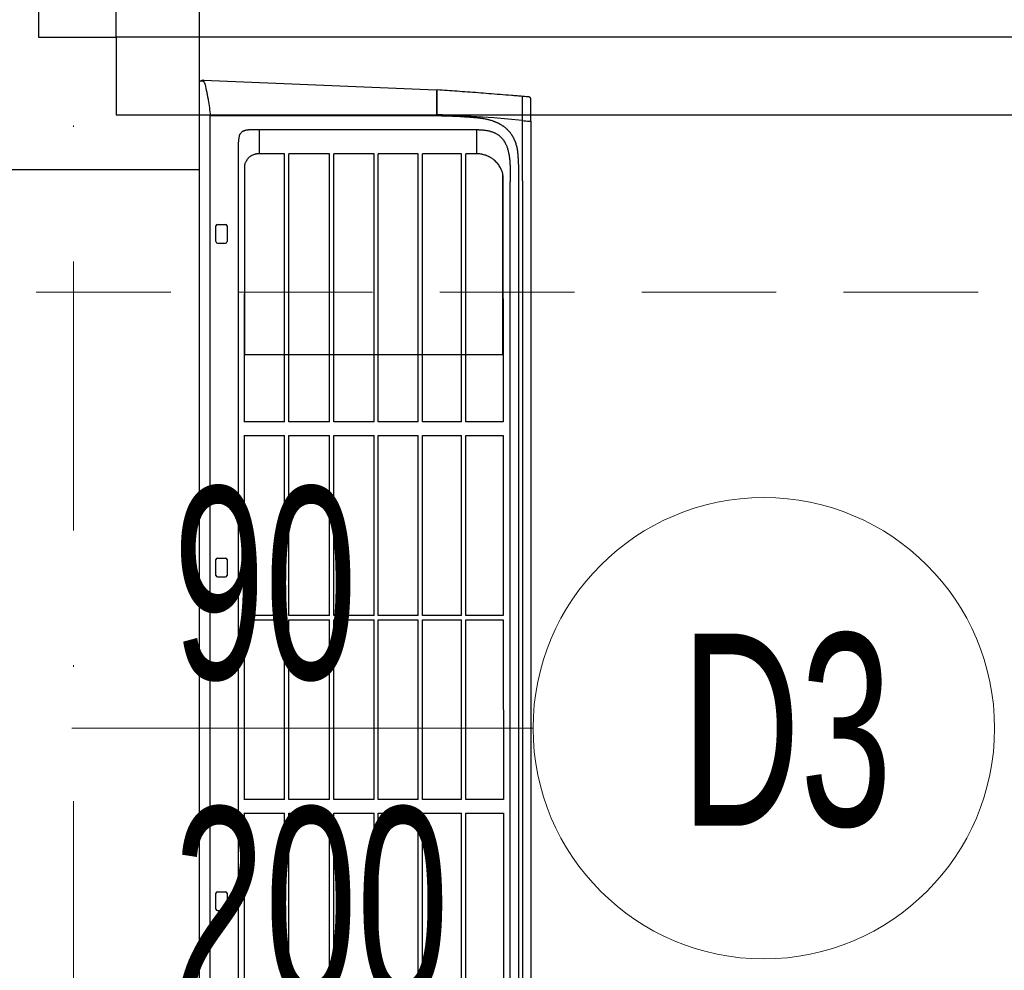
# Model space of a CAD drawing. Header units: inches. Extents: x 67073 to 287261, y -76160 to 48412.
# Tile 98 of 117: x 86326 to 86390, y -41568 to -41506. Entities that reach past the tile are written whole.
import ezdxf

# ---------------------------------------------------------------- set-up
doc = ezdxf.new("R2010")
doc.units = ezdxf.units.IN
doc.header["$MEASUREMENT"] = 0
doc.linetypes.add('DASHDOT', pattern=[1, 0.5, -0.25, 0, -0.25])
doc.linetypes.add('HIDDEN', pattern=[0.375, 0.25, -0.125])
for name, color, linetype in [('DVM_INDOOR', 7, 'Continuous'), ('p--drzwi', 251, 'Continuous'), ('p--opis drzwi', 252, 'Continuous'), ('p--podciąg', 61, 'Continuous')]:
    doc.layers.add(name, color=color, linetype=linetype)
for name, color, linetype, lineweight in [('DVM_PIPE', 102, 'Continuous', 30), ('p--dach', 2, 'Continuous', 30), ('p--osie konstr', 1, 'DASHDOT', 15)]:
    doc.layers.add(name, color=color, linetype=linetype, lineweight=lineweight)
doc.styles.add('STYL-1', font='Arial Narrow.ttf', dxfattribs={"width": 0.75})

# ---------------------------------------------------------------- blocks, each defined once
blk = doc.blocks.new('drzwi-90-100')
for p, q in [((5.05, 87.375), (5.05, 2.525)), ((10.1, 2.525), (10.1, 87.375)), ((5.05, 2.525), (0, 2.525)), ((5.05, -2.525), (5.05, 2.525)), ((5.05, 2.525), (10.1, 2.525)), ((0, -2.525), (5.05, -2.525))]:
    blk.add_line(p, q)
blk.add_arc((10.8, 3.225), 84.153, 359.52334, 90.47666)
blk = doc.blocks.new('RAC_ID_WM_AIRISE_WF_820X299X215_WF_T_BL')
at = {"layer": 'DVM_INDOOR', "color": 0}
for p, q in [((-408.99, 0), (408.99, 0)), ((410.01, -2.58), (403.6, -153.84)), ((-386.68, -6.99), (386.68, -6.99)), ((-130.12, -11.7), (-130.12, -16.93)), ((-129.12, -10.7), (-118.89, -10.7)), ((-117.89, -11.7), (-117.89, -16.93)), ((86.89, -11.7), (86.89, -16.93)), ((87.89, -10.7), (98.12, -10.7)), ((99.12, -11.7), (99.12, -16.93)), ((303.9, -11.7), (303.9, -16.93)), ((304.9, -10.7), (315.13, -10.7)), ((316.13, -11.7), (316.13, -16.93)), ((386.66, -154.1), (386.68, -6.99)), ((-118.89, -17.93), (-129.12, -17.93)), ((98.12, -17.93), (87.89, -17.93)), ((315.13, -17.93), (304.9, -17.93)), ((-367.29, -25.3), (367.29, -25.3)), ((-66.87, -28.99), (-183.88, -28.92)), ((-66.87, -28.85), (-66.87, -55.21)), ((-57.94, -55.21), (-57.94, -28.86)), ((58.93, -29.05), (-57.94, -28.99)), ((58.93, -29.05), (58.93, -55.21)), ((178.75, -29.12), (61.86, -29.06)), ((61.86, -55.21), (61.86, -29.06)), ((178.75, -28.85), (178.75, -55.21)), ((187.68, -55.21), (187.68, -28.86)), ((354.5, -29.21), (187.68, -29.12)), ((231.48, -29.15), (231.47, -197.37)), ((354.5, -29.21), (231.48, -29.21)), ((362.04, -55.21), (362.04, -38.77)), ((377.73, -38.77), (362.05, -38.81)), ((377.73, -38.77), (377.73, -180.19)), ((-183.88, -55.21), (-66.87, -55.21)), ((-57.94, -55.21), (58.93, -55.21)), ((61.86, -55.21), (178.75, -55.21)), ((187.68, -55.21), (362.04, -55.21)), ((-183.88, -57.98), (-66.87, -57.98)), ((-66.87, -57.98), (-66.87, -84.46)), ((-57.94, -84.46), (-57.94, -57.98)), ((-57.94, -57.98), (58.93, -57.98)), ((58.93, -57.98), (58.93, -84.46)), ((61.86, -84.46), (61.86, -57.98)), ((61.86, -57.98), (178.75, -57.98)), ((178.75, -57.98), (178.75, -84.46)), ((187.68, -84.46), (187.68, -57.98)), ((187.68, -57.98), (362.04, -57.98)), ((362.04, -84.46), (362.04, -57.98)), ((-183.88, -84.46), (-66.87, -84.46)), ((-183.88, -87.23), (-66.87, -87.23)), ((-66.87, -87.23), (-66.87, -113.49)), ((-57.94, -84.46), (58.93, -84.46)), ((-57.94, -113.49), (-57.94, -87.23)), ((-57.94, -87.23), (58.93, -87.23)), ((58.93, -87.23), (58.93, -113.49)), ((61.86, -84.46), (178.75, -84.46)), ((61.86, -113.49), (61.86, -87.23)), ((61.86, -87.23), (178.75, -87.23)), ((178.75, -87.23), (178.75, -113.49)), ((187.68, -84.46), (362.04, -84.46)), ((187.68, -113.49), (187.68, -87.23)), ((187.68, -87.23), (362.04, -87.23)), ((362.04, -113.49), (362.04, -87.23)), ((-183.88, -113.49), (-66.87, -113.49)), ((-57.94, -113.49), (58.93, -113.49)), ((61.86, -113.49), (178.75, -113.49)), ((187.68, -113.49), (362.04, -113.49)), ((-183.88, -116.25), (-66.87, -116.25)), ((-66.87, -116.25), (-66.86, -142.18)), ((-57.94, -142.18), (-57.94, -116.25)), ((-57.94, -116.25), (58.93, -116.25)), ((58.93, -116.25), (58.93, -142.18)), ((61.86, -142.18), (61.86, -116.25)), ((61.86, -116.25), (178.75, -116.25)), ((178.75, -116.25), (178.75, -142.18)), ((187.68, -142.18), (187.68, -116.25)), ((187.68, -116.25), (362.04, -116.25)), ((362.04, -142.18), (362.04, -116.25)), ((-183.88, -142.18), (-66.86, -142.18)), ((-183.88, -144.94), (-66.86, -144.94)), ((-66.86, -144.94), (-66.86, -170.4)), ((-57.94, -142.18), (58.93, -142.18)), ((-57.94, -170.4), (-57.94, -144.94)), ((-57.94, -144.94), (58.93, -144.94)), ((58.93, -144.94), (58.93, -170.4)), ((61.86, -142.18), (178.75, -142.18)), ((61.86, -170.4), (61.86, -144.94)), ((61.86, -144.94), (178.75, -144.94)), ((178.75, -144.94), (178.76, -170.4)), ((187.68, -142.18), (362.04, -142.18)), ((187.68, -170.4), (187.68, -144.94)), ((187.68, -144.94), (362.04, -144.94)), ((362.05, -170.4), (362.04, -144.94)), ((385.51, -191.33), (387.69, -154.4)), ((400.12, -154.1), (386.66, -154.1)), ((403.24, -154.4), (386.67, -154.4)), ((403.32, -154.12), (400.83, -154.13)), ((403.54, -154.72), (403.54, -154.72)), ((-183.88, -170.4), (-66.86, -170.4)), ((-57.94, -170.4), (58.93, -170.4)), ((61.86, -170.4), (178.76, -170.4)), ((187.68, -170.4), (362.05, -170.4)), ((-183.88, -173.15), (-66.86, -173.15)), ((-66.86, -173.15), (-66.86, -197.61)), ((-57.94, -197.6), (-57.94, -173.15)), ((-57.94, -173.15), (58.93, -173.15)), ((58.93, -173.15), (58.94, -197.5)), ((61.86, -197.5), (61.86, -173.15)), ((61.86, -173.15), (178.76, -173.15)), ((178.76, -173.15), (178.76, -197.41)), ((187.68, -197.4), (187.68, -173.15)), ((187.68, -173.15), (362.05, -173.15)), ((362.05, -180.17), (362.05, -173.15)), ((377.73, -180.19), (362.05, -180.17)), ((383.63, -210.08), (385.51, -191.33)), ((-66.86, -197.61), (-183.88, -197.7)), ((58.94, -197.5), (-57.94, -197.6)), ((178.76, -197.41), (61.86, -197.5)), ((347.93, -197.27), (187.68, -197.4)), ((231.47, -197.27), (347.32, -197.27)), ((-46.19, -210.08), (-344.36, -210.08)), ((344.36, -210.08), (-46.19, -210.08)), ((344.36, -210.08), (399.34, -210.08)), ((383.19, -215.48), (-383.2, -215.48)), ((383.2, -214.37), (383.19, -215.48)), ((383.19, -215.48), (397.5, -215.48))]:
    blk.add_line(p, q, dxfattribs=at)
for centre, start, end in [((-129.12, -11.7), 90, 179.99991), ((-118.89, -11.7), 0.00009, 90), ((87.89, -11.7), 90, 179.99991), ((98.12, -11.7), 0.00009, 90), ((304.9, -11.7), 90, 179.99991), ((315.13, -11.7), 0.00009, 90), ((-129.12, -16.93), 180.00393, 270), ((-118.89, -16.93), 270, 359.99607), ((87.89, -16.93), 180.00393, 270), ((98.12, -16.93), 270, 359.99607), ((304.9, -16.93), 180.00393, 270), ((315.13, -16.93), 270, 359.99607)]:
    blk.add_arc(centre, 1, start, end, dxfattribs=at)
for start_param, end_param in [(5.169356, 6.282203), (6.282209, 6.603456)]:
    blk.add_ellipse((403.3, -153.82), major_axis=(0.278, -0.113), ratio=1, start_param=start_param, end_param=end_param, dxfattribs=at)
for points, knots in [([(407.01, -3.58), (405.4, -3.97), (403.77, -4.34), (401.3, -4.86), (400.47, -5.02), (399.21, -5.26), (398.58, -5.37), (397.95, -5.49), (397.52, -5.56), (397.31, -5.6), (395.4, -5.92), (393.69, -6.17), (390.23, -6.63), (388.49, -6.82), (386.68, -6.99)], [0, 0, 0, 0, 0.25, 0.25, 0.375, 0.375, 0.4375, 0.46875, 0.46875, 0.5, 0.5, 0.75, 0.75, 1, 1, 1, 1]), ([(409.16, -2.58), (409.03, -2.68), (408.89, -2.78), (408.58, -2.98), (408.41, -3.07), (408.19, -3.17), (408.14, -3.19), (408.05, -3.23), (408, -3.25), (407.85, -3.31), (407.75, -3.35), (407.45, -3.46), (407.23, -3.52), (407.01, -3.58)], [0, 0, 0, 0, 0.25, 0.25, 0.5, 0.5, 0.5625, 0.5625, 0.625, 0.625, 0.75, 0.75, 1, 1, 1, 1]), ([(409.38, -0.97), (409.43, -1.1), (409.47, -1.24), (409.5, -1.51), (409.5, -1.64), (409.48, -1.8), (409.48, -1.81), (409.47, -1.85), (409.46, -1.9), (409.45, -1.95), (409.42, -2.05), (409.37, -2.18), (409.31, -2.31), (409.24, -2.44), (409.2, -2.51), (409.16, -2.57)], [0, 0, 0, 0, 0.25, 0.25, 0.5, 0.5, 0.53125, 0.53125, 0.5625, 0.625, 0.625, 0.75, 0.875, 0.875, 1, 1, 1, 1]), ([(367.29, -25.3), (367.92, -25.3), (368.54, -25.32), (369.33, -25.38), (369.48, -25.4), (369.8, -25.42), (369.95, -25.44), (370.42, -25.49), (370.73, -25.53), (371.35, -25.61), (371.66, -25.66), (372.28, -25.76), (372.59, -25.81), (373.21, -25.93), (373.52, -25.99), (373.98, -26.08), (374.13, -26.11), (374.36, -26.16), (374.44, -26.18), (374.55, -26.2), (374.59, -26.21), (374.65, -26.22), (374.67, -26.23), (374.7, -26.23), (374.71, -26.24), (374.72, -26.24), (374.73, -26.24), (374.73, -26.24), (374.74, -26.24), (374.74, -26.24), (374.74, -26.24), (374.74, -26.24), (374.74, -26.24), (374.74, -26.25), (374.74, -26.25), (374.74, -26.25), (374.74, -26.25), (374.74, -26.25)], [0, 0, 0, 0, 0.25, 0.25, 0.3125, 0.3125, 0.375, 0.375, 0.5, 0.5, 0.625, 0.625, 0.75, 0.75, 0.875, 0.875, 0.9375, 0.9375, 0.96875, 0.96875, 0.984375, 0.984375, 0.992188, 0.992188, 0.996094, 0.996094, 0.998047, 0.998047, 0.999023, 0.999023, 0.999512, 0.999512, 0.999756, 0.999756, 0.999878, 0.999878, 1, 1, 1, 1]), ([(362.05, -38.77), (362.05, -38.7), (362.04, -38.63), (362.04, -38.49), (362.04, -38.42), (362.03, -38.22), (362.02, -38.08), (361.99, -37.67), (361.96, -37.4), (361.87, -36.86), (361.82, -36.59), (361.72, -36.18), (361.69, -36.05), (361.63, -35.85), (361.62, -35.78), (361.58, -35.65), (361.47, -35.32), (361.35, -35), (361.14, -34.5), (361.02, -34.25), (360.76, -33.77), (360.62, -33.53), (360.44, -33.24), (360.4, -33.19), (360.32, -33.07), (360.28, -33.02), (360.16, -32.85), (360.08, -32.74), (359.82, -32.41), (359.64, -32.21), (359.36, -31.91), (359.26, -31.81), (359.07, -31.62), (358.97, -31.53), (358.66, -31.26), (358.45, -31.09), (358.17, -30.88), (358.11, -30.84), (358, -30.76), (357.83, -30.64), (357.66, -30.53), (357.31, -30.32), (357.07, -30.18), (356.58, -29.93), (356.33, -29.82), (355.82, -29.61), (355.56, -29.52), (355.23, -29.41), (355.17, -29.39), (355.04, -29.35), (354.84, -29.3), (354.64, -29.25), (354.5, -29.21)], [0, 0, 0, 0, 0.015625, 0.015625, 0.03125, 0.03125, 0.0625, 0.0625, 0.125, 0.125, 0.1875, 0.1875, 0.21875, 0.21875, 0.234375, 0.234375, 0.25, 0.3125, 0.3125, 0.375, 0.375, 0.4375, 0.4375, 0.453125, 0.453125, 0.46875, 0.46875, 0.5, 0.5, 0.5625, 0.5625, 0.59375, 0.59375, 0.625, 0.625, 0.6875, 0.6875, 0.703125, 0.703125, 0.71875, 0.75, 0.75, 0.8125, 0.8125, 0.875, 0.875, 0.9375, 0.9375, 0.953125, 0.953125, 0.96875, 1, 1, 1, 1]), ([(376.91, -28.68), (376.74, -28.38), (376.37, -27.78), (375.8, -27.12), (375.28, -26.65), (374.97, -26.4), (374.8, -26.27), (374.76, -26.25)], [0, 0, 0, 0, 0.319405, 0.638853, 0.798578, 0.958302, 1, 1, 1, 1]), ([(376.87, -28.69), (376.86, -28.67), (376.85, -28.65), (376.83, -28.61), (376.79, -28.56), (376.76, -28.5), (376.7, -28.39), (376.65, -28.32), (376.61, -28.24)], [0, 0, 0, 0, 0.125, 0.125, 0.25, 0.5, 0.5, 1, 1, 1, 1]), ([(376.91, -28.68), (376.9, -28.68), (376.9, -28.68), (376.89, -28.68), (376.88, -28.69), (376.87, -28.69)], [0, 0, 0, 0, 0.041419, 0.041419, 1, 1, 1, 1]), ([(376.91, -28.68), (376.91, -28.7), (376.93, -28.72), (376.95, -28.76), (376.96, -28.79), (376.98, -28.83), (377, -28.87), (377.02, -28.91), (377.04, -28.94), (377.06, -28.98), (377.07, -29.02), (377.09, -29.06), (377.11, -29.09), (377.12, -29.13), (377.14, -29.17), (377.16, -29.21), (377.17, -29.24), (377.19, -29.28), (377.21, -29.32), (377.22, -29.36), (377.24, -29.4), (377.25, -29.43), (377.27, -29.47), (377.28, -29.51), (377.29, -29.55), (377.31, -29.59), (377.32, -29.63), (377.34, -29.67), (377.35, -29.7), (377.36, -29.74), (377.38, -29.78), (377.39, -29.82), (377.43, -29.95), (377.49, -30.17), (377.57, -30.48), (377.63, -30.79), (377.68, -31.11), (377.71, -31.43), (377.72, -31.67), (377.72, -31.84), (377.73, -31.92), (377.73, -31.99), (377.73, -32.05), (377.73, -32.12), (377.73, -32.2), (377.73, -32.29), (377.73, -32.41), (377.73, -32.54), (377.73, -32.68), (377.73, -32.84), (377.73, -33.04), (377.73, -33.34), (377.73, -33.75), (377.73, -34.31), (377.73, -35.02), (377.73, -35.82), (377.73, -36.72), (377.73, -37.72), (377.73, -38.41), (377.73, -38.77)], [0, 0, 0, 0, 0.004055, 0.008107, 0.012157, 0.016204, 0.020248, 0.02429, 0.02833, 0.032368, 0.036405, 0.040439, 0.044472, 0.048503, 0.052533, 0.056562, 0.06059, 0.064617, 0.068643, 0.072669, 0.076694, 0.080718, 0.084743, 0.088767, 0.092792, 0.096817, 0.100842, 0.104867, 0.108893, 0.11292, 0.116948, 0.120977, 0.125007, 0.156305, 0.187523, 0.218729, 0.249989, 0.28128, 0.312486, 0.321346, 0.330347, 0.3363, 0.342253, 0.348206, 0.357133, 0.366061, 0.374989, 0.390617, 0.406245, 0.414217, 0.437497, 0.467059, 0.499997, 0.560279, 0.629782, 0.708506, 0.79645, 0.893615, 1, 1, 1, 1]), ([(362.05, -54.79), (362.05, -52.13), (362.05, -49.46), (362.05, -45.47), (362.05, -44.14), (362.05, -42.14), (362.05, -41.47), (362.05, -40.48), (362.05, -40.14), (362.05, -39.64), (362.05, -39.48), (362.05, -39.14), (362.05, -38.98), (362.05, -38.81)], [0, 0, 0, 0, 0.5, 0.5, 0.75, 0.75, 0.875, 0.875, 0.9375, 0.9375, 0.96875, 0.96875, 1, 1, 1, 1]), ([(385.33, -180.58), (385.36, -180.31), (385.4, -179.78), (385.47, -178.98), (385.53, -178.18), (385.57, -177.65), (385.64, -176.85), (385.68, -176.32), (385.76, -175.25), (385.79, -174.72), (385.87, -173.65), (385.9, -173.11), (385.97, -172.04), (386.01, -171.51), (386.07, -170.44), (386.1, -169.9), (386.16, -168.83), (386.19, -168.29), (386.25, -167.21), (386.27, -166.68), (386.32, -165.6), (386.34, -165.06), (386.39, -163.98), (386.41, -163.44), (386.45, -162.36), (386.47, -161.82), (386.51, -160.74), (386.53, -160.2), (386.56, -159.12), (386.57, -158.58), (386.61, -156.95), (386.63, -155.87), (386.66, -154.78), (386.66, -154.66), (386.67, -154.53), (386.67, -154.4)], [0, 0, 0, 0, 0.03125, 0.0625, 0.09375, 0.125, 0.125, 0.1875, 0.1875, 0.25, 0.25, 0.3125, 0.3125, 0.375, 0.375, 0.4375, 0.4375, 0.5, 0.5, 0.5625, 0.5625, 0.625, 0.625, 0.6875, 0.6875, 0.75, 0.75, 0.8125, 0.8125, 0.875, 0.875, 1, 1, 1, 1.014608, 1.014608, 1.014608, 1.014608]), ([(399.36, -209.83), (399.4, -209.3), (399.5, -208.17), (399.7, -205.82), (400.05, -201.53), (400.55, -195.37), (401.13, -188.09), (401.67, -181.03), (402.18, -174.16), (402.67, -167.46), (403.12, -161), (403.4, -156.78), (403.54, -154.72)], [0, 0, 0, 0, 0.027212, 0.058793, 0.121955, 0.24828, 0.374605, 0.50093, 0.627254, 0.753579, 0.879904, 1, 1, 1, 1]), ([(400.82, -154.13), (400.79, -154.13), (400.76, -154.13), (400.71, -154.13), (400.68, -154.13), (400.64, -154.13), (400.57, -154.13), (400.49, -154.13), (400.43, -154.12), (400.38, -154.12), (400.27, -154.11), (400.18, -154.1), (400.12, -154.1)], [0, 0, 0, 0, 0.105062, 0.168986, 0.200948, 0.23291, 0.360758, 0.488607, 0.552531, 0.616455, 0.744303, 1, 1, 1, 1]), ([(403.24, -154.4), (403.28, -154.4), (403.32, -154.41), (403.39, -154.44), (403.42, -154.46), (403.48, -154.51), (403.5, -154.55), (403.53, -154.62), (403.54, -154.66), (403.54, -154.7)], [0, 0, 0, 0, 0.25, 0.25, 0.5, 0.5, 0.75, 0.75, 1, 1, 1, 1]), ([(349.66, -197.02), (349.89, -196.95), (350.12, -196.88), (350.57, -196.72), (350.79, -196.63), (351.24, -196.46), (351.46, -196.36), (351.73, -196.24), (351.79, -196.22), (351.9, -196.17), (352.06, -196.09), (352.22, -196.01), (352.76, -195.75), (353.18, -195.52), (353.98, -195.03), (354.38, -194.77), (355.14, -194.23), (355.51, -193.94), (356.05, -193.48), (356.22, -193.33), (356.44, -193.13), (356.48, -193.09), (356.57, -193.01), (356.61, -192.96), (356.74, -192.84), (356.82, -192.76), (357.24, -192.34), (357.55, -192), (358.01, -191.47), (358.15, -191.28), (358.44, -190.92), (358.58, -190.73), (358.99, -190.16), (359.24, -189.77), (359.6, -189.18), (359.78, -188.88), (359.94, -188.57), (360.05, -188.37), (360.1, -188.26), (360.36, -187.75), (360.55, -187.32), (360.81, -186.68), (360.89, -186.47), (361.01, -186.14), (361.05, -186.04), (361.12, -185.82), (361.16, -185.71), (361.33, -185.16), (361.45, -184.72), (361.61, -184.05), (361.66, -183.82), (361.73, -183.48), (361.75, -183.37), (361.79, -183.14), (361.81, -183.03), (361.97, -182.01), (362.04, -181.09), (362.05, -180.17)], [0, 0, 0, 0, 0.03125, 0.03125, 0.0625, 0.0625, 0.09375, 0.09375, 0.101562, 0.101562, 0.109375, 0.125, 0.125, 0.1875, 0.1875, 0.25, 0.25, 0.3125, 0.3125, 0.34375, 0.34375, 0.351562, 0.351562, 0.359375, 0.359375, 0.375, 0.375, 0.4375, 0.4375, 0.46875, 0.46875, 0.5, 0.5, 0.5625, 0.5625, 0.59375, 0.609375, 0.609375, 0.625, 0.625, 0.6875, 0.6875, 0.71875, 0.71875, 0.734375, 0.734375, 0.75, 0.75, 0.8125, 0.8125, 0.84375, 0.84375, 0.859375, 0.859375, 0.875, 0.875, 1, 1, 1, 1]), ([(377.73, -180.19), (377.73, -180.26), (377.73, -180.4), (377.73, -180.6), (377.73, -180.78), (377.72, -180.95), (377.72, -181.09), (377.72, -181.3), (377.72, -181.58), (377.71, -181.93), (377.69, -182.4), (377.66, -182.98), (377.62, -183.67), (377.55, -184.49), (377.44, -185.42), (377.28, -186.47), (377.09, -187.47), (376.88, -188.41), (376.64, -189.29), (376.38, -190.1), (376.09, -190.88), (375.77, -191.63), (375.42, -192.37), (375.02, -193.11), (374.57, -193.83), (374.09, -194.52), (373.57, -195.18), (372.97, -195.85), (372.26, -196.54), (371.44, -197.23), (370.57, -197.86), (369.72, -198.39), (368.91, -198.83), (368.15, -199.2), (367.35, -199.55), (366.52, -199.88), (365.62, -200.19), (364.65, -200.48), (363.6, -200.76), (362.51, -201), (361.7, -201.16), (361.19, -201.24), (361, -201.28), (360.8, -201.31), (360.6, -201.34), (360.4, -201.37), (360.2, -201.4), (360, -201.43), (359.79, -201.46), (359.59, -201.48), (359.38, -201.51), (359.17, -201.53), (358.96, -201.56), (358.75, -201.58), (358.54, -201.61), (358.32, -201.63), (358.11, -201.65), (357.89, -201.67), (357.67, -201.69), (357.45, -201.71), (357.23, -201.73), (357.09, -201.74), (357.01, -201.74)], [0, 0, 0, 0, 0.006458, 0.012417, 0.017875, 0.022834, 0.027293, 0.031253, 0.041728, 0.052145, 0.062505, 0.08377, 0.104603, 0.125012, 0.157772, 0.1895, 0.220234, 0.250014, 0.276268, 0.301853, 0.326809, 0.351182, 0.375018, 0.400748, 0.426035, 0.450954, 0.475583, 0.500005, 0.53121, 0.562496, 0.5934, 0.624979, 0.64888, 0.673282, 0.698235, 0.723788, 0.749985, 0.779733, 0.810453, 0.842191, 0.874989, 0.880592, 0.886229, 0.891899, 0.897605, 0.903344, 0.909119, 0.914928, 0.920772, 0.926652, 0.932567, 0.938517, 0.944503, 0.950524, 0.956582, 0.962675, 0.968805, 0.974971, 0.981173, 0.987412, 0.993688, 1, 1, 1, 1]), ([(362.43, -207.05), (362.85, -207), (363.26, -206.95), (363.79, -206.88), (363.89, -206.87), (364.1, -206.84), (364.2, -206.82), (364.51, -206.77), (364.72, -206.74), (365.13, -206.67), (365.34, -206.63), (365.75, -206.54), (365.95, -206.5), (366.56, -206.36), (366.96, -206.25), (367.75, -206.02), (368.15, -205.9), (368.93, -205.64), (369.32, -205.5), (369.9, -205.28), (370.1, -205.2), (370.48, -205.05), (370.67, -204.97), (370.96, -204.85), (371.05, -204.8), (371.24, -204.72), (371.33, -204.68), (371.62, -204.55), (371.8, -204.46), (372.36, -204.18), (372.72, -203.99), (373.43, -203.59), (373.78, -203.38), (374.29, -203.05), (374.46, -202.94), (374.79, -202.71), (374.96, -202.59), (375.45, -202.24), (375.77, -201.99), (376.39, -201.48), (376.7, -201.22), (377.14, -200.81), (377.29, -200.67), (377.47, -200.49), (377.51, -200.45), (377.58, -200.38), (377.69, -200.27), (377.79, -200.16), (378, -199.95), (378.14, -199.8), (378.41, -199.5), (378.54, -199.35), (378.93, -198.9), (379.17, -198.59), (379.53, -198.11), (379.65, -197.95), (379.88, -197.63), (379.99, -197.47), (380.32, -196.98), (380.53, -196.65), (380.84, -196.14), (381.03, -195.81), (381.23, -195.46), (381.41, -195.12), (381.5, -194.94), (381.68, -194.59), (381.77, -194.42), (381.94, -194.06), (382.03, -193.88), (382.2, -193.53), (382.28, -193.34), (382.4, -193.07), (382.43, -192.98), (382.51, -192.8), (382.55, -192.71), (382.66, -192.43), (382.73, -192.25), (382.87, -191.88), (382.94, -191.7), (383.08, -191.33), (383.14, -191.14), (383.34, -190.58), (383.46, -190.21), (383.81, -189.09), (384.03, -188.33), (384.26, -187.38), (384.3, -187.19), (384.39, -186.81), (384.43, -186.62), (384.55, -186.04), (384.63, -185.66), (384.73, -185.08), (384.77, -184.88), (384.84, -184.49), (384.87, -184.3), (384.96, -183.72), (385.02, -183.33), (385.1, -182.74), (385.12, -182.54), (385.17, -182.15), (385.19, -181.95), (385.26, -181.36), (385.3, -180.97), (385.33, -180.58)], [0, 0, 0, 0, 0.03125, 0.03125, 0.039063, 0.039063, 0.046875, 0.046875, 0.0625, 0.0625, 0.078125, 0.078125, 0.09375, 0.09375, 0.125, 0.125, 0.15625, 0.15625, 0.1875, 0.1875, 0.203125, 0.203125, 0.21875, 0.21875, 0.226563, 0.226563, 0.234375, 0.234375, 0.25, 0.25, 0.28125, 0.28125, 0.3125, 0.3125, 0.328125, 0.328125, 0.34375, 0.34375, 0.375, 0.375, 0.40625, 0.40625, 0.421875, 0.421875, 0.425781, 0.425781, 0.429688, 0.4375, 0.4375, 0.453125, 0.453125, 0.46875, 0.46875, 0.5, 0.5, 0.515625, 0.515625, 0.53125, 0.53125, 0.5625, 0.5625, 0.578125, 0.59375, 0.59375, 0.609375, 0.609375, 0.625, 0.625, 0.640625, 0.640625, 0.65625, 0.65625, 0.664063, 0.664063, 0.671875, 0.671875, 0.6875, 0.6875, 0.703125, 0.703125, 0.71875, 0.71875, 0.75, 0.75, 0.8125, 0.8125, 0.828125, 0.828125, 0.84375, 0.84375, 0.875, 0.875, 0.890625, 0.890625, 0.90625, 0.90625, 0.9375, 0.9375, 0.953125, 0.953125, 0.96875, 0.96875, 1, 1, 1, 1]), ([(347.93, -197.27), (348.01, -197.27), (348.08, -197.27), (348.23, -197.26), (348.3, -197.26), (348.44, -197.25), (348.52, -197.24), (348.66, -197.23), (348.73, -197.22), (348.95, -197.18), (349.1, -197.16), (349.31, -197.11), (349.38, -197.1), (349.52, -197.06), (349.59, -197.04), (349.66, -197.02)], [0, 0, 0, 0, 0.125, 0.125, 0.25, 0.25, 0.375, 0.375, 0.5, 0.5, 0.75, 0.75, 0.875, 0.875, 1, 1, 1, 1]), ([(357.01, -201.74), (356.98, -201.75), (356.9, -201.75), (356.79, -201.76), (356.68, -201.77), (356.57, -201.78), (356.46, -201.78), (356.35, -201.79), (356.24, -201.8), (356.12, -201.81), (356.01, -201.81), (355.9, -201.82), (355.78, -201.82), (355.67, -201.83), (355.56, -201.84), (355.44, -201.84), (355.33, -201.85), (355.21, -201.85), (355.1, -201.86), (354.98, -201.86), (354.87, -201.87), (354.75, -201.87), (354.64, -201.88), (354.52, -201.88), (354.4, -201.89), (354.28, -201.89), (354.17, -201.89), (354.05, -201.9), (353.93, -201.9), (353.81, -201.9), (353.58, -201.91), (353.22, -201.91), (352.86, -201.92), (352.61, -201.92), (352.48, -201.92), (352.37, -201.92), (352.26, -201.92), (352.18, -201.92), (352.1, -201.92), (352, -201.92), (351.83, -201.92), (351.56, -201.92), (351.21, -201.92), (350.8, -201.92), (350.18, -201.92), (348.94, -201.92), (346.73, -201.92), (344.86, -201.92), (343.72, -201.92)], [0, 0, 0, 0, 0.008302, 0.016626, 0.024972, 0.033341, 0.041733, 0.050147, 0.058584, 0.067044, 0.075526, 0.084032, 0.09256, 0.101111, 0.109684, 0.118281, 0.126901, 0.135543, 0.144209, 0.152898, 0.16161, 0.170345, 0.179103, 0.187884, 0.196689, 0.205516, 0.214367, 0.223242, 0.23214, 0.241061, 0.250005, 0.285485, 0.321432, 0.331992, 0.341584, 0.350206, 0.357859, 0.364542, 0.370257, 0.375002, 0.387035, 0.407869, 0.437503, 0.465953, 0.500003, 0.57788, 0.744546, 1, 1, 1, 1]), ([(344.36, -207.62), (344.74, -207.62), (345.12, -207.62), (345.87, -207.62), (346.25, -207.62), (347, -207.62), (347.38, -207.62), (347.94, -207.62), (348.13, -207.62), (348.51, -207.61), (348.69, -207.61), (349.26, -207.61), (349.64, -207.6), (350.39, -207.59), (350.77, -207.59), (351.52, -207.58), (351.9, -207.58), (352.46, -207.57), (352.65, -207.56), (353.03, -207.56), (353.21, -207.55), (354.16, -207.53), (354.91, -207.51), (356.04, -207.47), (356.41, -207.45), (357.17, -207.42), (357.54, -207.4), (358.29, -207.36), (358.67, -207.34), (359.42, -207.29), (359.8, -207.27), (360.55, -207.22), (360.93, -207.19), (361.68, -207.12), (362.05, -207.09), (362.43, -207.05)], [0, 0, 0, 0, 0.0625, 0.0625, 0.125, 0.125, 0.1875, 0.1875, 0.21875, 0.21875, 0.25, 0.25, 0.3125, 0.3125, 0.375, 0.375, 0.4375, 0.4375, 0.46875, 0.46875, 0.5, 0.5, 0.625, 0.625, 0.6875, 0.6875, 0.75, 0.75, 0.8125, 0.8125, 0.875, 0.875, 0.9375, 0.9375, 1, 1, 1, 1]), ([(397.5, -215.48), (397.59, -215.48), (397.68, -215.47), (397.86, -215.43), (397.95, -215.41), (398.13, -215.34), (398.21, -215.3), (398.37, -215.2), (398.44, -215.14), (398.58, -215.02), (398.64, -214.95), (398.75, -214.8), (398.8, -214.72), (398.88, -214.56), (398.92, -214.47), (398.97, -214.29), (398.98, -214.2), (398.99, -214.11)], [0, 0, 0, 0, 0.125, 0.125, 0.25, 0.25, 0.375, 0.375, 0.5, 0.5, 0.625, 0.625, 0.75, 0.75, 0.875, 0.875, 1, 1, 1, 1])]:
    blk.add_open_spline(points, degree=3, knots=knots, dxfattribs=at)
for points, degree in [([(410.01, -2.58), (408.99, 0)], 1), ([(376.61, -28.24), (376.61, -28.24), (376.61, -28.24), (376.61, -28.24)], 3), ([(403.32, -154.12), (403.32, -154.12)], 1), ([(403.54, -154.72), (403.54, -154.71), (403.54, -154.7), (403.54, -154.7)], 3), ([(347.32, -197.27), (347.52, -197.27), (347.73, -197.27), (347.93, -197.27)], 3), ([(-343.72, -201.92), (0, -201.92)], 1), ([(0, -201.92), (343.72, -201.92)], 1), ([(-344.36, -207.62), (-244.97, -207.62), (-145.58, -207.62), (-46.19, -207.62)], 3), ([(-46.19, -207.62), (83.99, -207.62), (214.18, -207.62), (344.36, -207.62)], 3), ([(383.63, -210.08), (383.49, -211.51), (383.34, -212.94), (383.2, -214.37)], 3), ([(398.99, -214.11), (399.08, -213.03), (399.18, -211.96), (399.36, -209.83)], 3)]:
    blk.add_open_spline(points, degree=degree, dxfattribs=at)

msp = doc.modelspace()

# ---------------------------------------------------------------- linework, layer by layer
at = {"layer": 'DVM_PIPE'}
msp.add_lwpolyline([(86325.248, -41169.056), (86318.536, -41169.056, 0.414214), (86313.536, -41174.056), (86313.536, -41510.656, 0.414214), (86318.536, -41515.656), (86337.433, -41515.656)], format="xyb", dxfattribs=at)
at = {"layer": 'p--dach', "color": 0, "linetype": 'HIDDEN', "lineweight": 20, "ltscale": 35}
msp.add_line((85473.683, -41523.644), (86753.683, -41523.644), dxfattribs=at)
at = {"layer": 'p--opis drzwi', "color": 0, "lineweight": 0}
msp.add_line((86359.122, -41551.994), (86329.122, -41551.994), dxfattribs=at)
msp.add_circle((86374.122, -41551.994), 15, dxfattribs=at)
at = {"layer": 'p--osie konstr', "color": 0, "linetype": 'DASHDOT', "ltscale": 35}
msp.add_line((86329.233, -41714.644), (86329.233, -41131.444), dxfattribs=at)
at = {"layer": 'p--podciąg', "color": 0, "linetype": 'HIDDEN', "ltscale": 30}
msp.add_line((86337.433, -41601.994), (86337.433, -41501.994), dxfattribs=at)

# ---------------------------------------------------------------- block references
at = {"layer": 'DVM_INDOOR', "color": 1, "xscale": 0.1000000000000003, "yscale": 0.1000000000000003, "zscale": 0.1000000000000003, "rotation": 90}
msp.add_blockref('RAC_ID_WM_AIRISE_WF_820X299X215_WF_T_BL', (86337.433, -41550.84), dxfattribs=at)
at = {"layer": 'p--drzwi', "color": 0, "rotation": 270}
msp.add_blockref('drzwi-90-100', (86329.483, -41501.994), dxfattribs=at)

# ---------------------------------------------------------------- texts
at = {"layer": 'p--opis drzwi', "color": 0, "lineweight": 0, "char_height": 12.5, "style": 'STYL-1'}
for s, insert, width, attachment_point in [('90\\P200', (86335.719, -41536.293), 17.2395, 1), ('D3', (86382.456, -41558.514), 98.6805, 9)]:
    msp.add_mtext(s, dxfattribs=dict(at, insert=insert, width=width, attachment_point=attachment_point))

doc.saveas('drawing.dxf')
